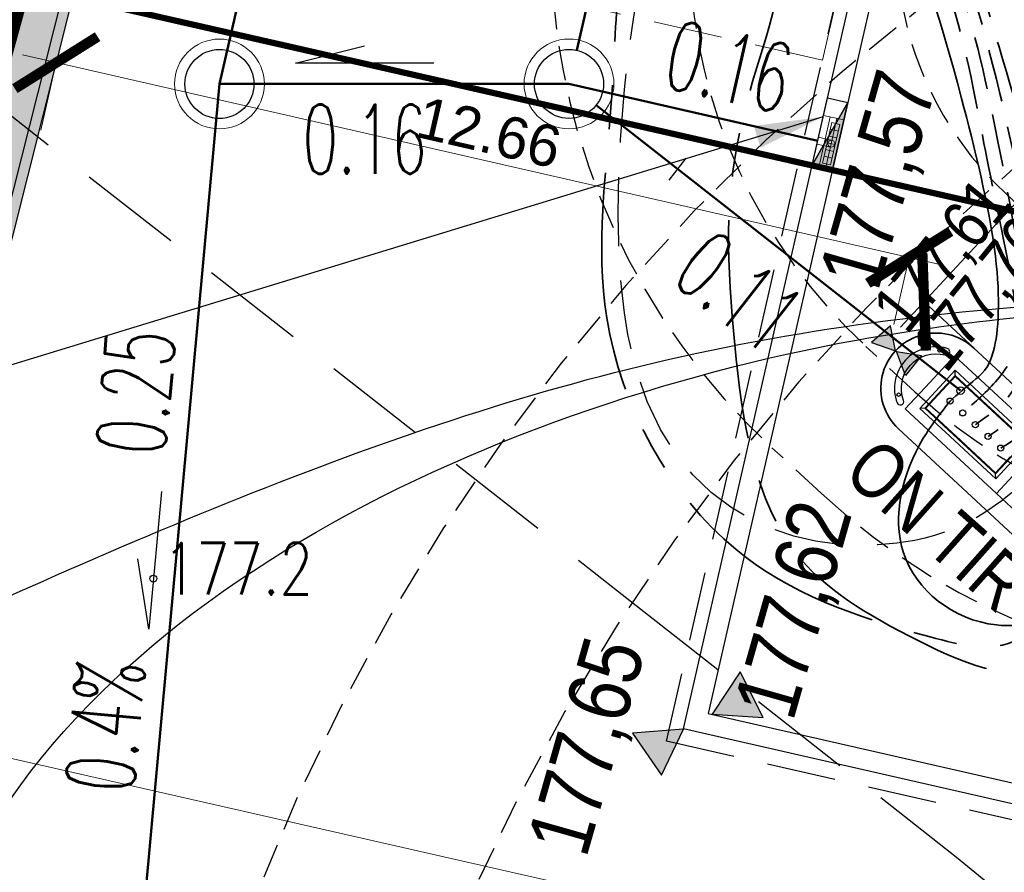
# Model space of a CAD drawing. Header units: metres. Extents: x 964 to 7125, y -212 to 9570.
# Tile 79 of 185: x 1912 to 1926, y 245 to 257. Entities that reach past the tile are written whole.
import ezdxf
from ezdxf import colors
from ezdxf.entities.mleader import LeaderData, LeaderLine
from ezdxf.enums import TextEntityAlignment as Align
from ezdxf.math import Vec2, Vec3

# ---------------------------------------------------------------- set-up
doc = ezdxf.new("R2010")
doc.units = ezdxf.units.M
for name, pattern in [('ACISOTGL', [3, 2, -1]), ('CENTER', [50.8, 31.75, -6.35, 6.35, -6.35]), ('CENTER2', [1.125, 0.75, -0.125, 0.125, -0.125]), ('CIĄGłA', [0]), ('DASH', [0.75, 0.5, -0.25]), ('DASHED', [0.75, 0.5, -0.25]), ('DASHEDX2', [38.1, 25.4, -12.7]), ('HIDDEN', [0.375, 0.25, -0.125]), ('HIDDENX2', [0.75, 0.5, -0.25])]:
    doc.linetypes.add(name, pattern=pattern)
for name, color, linetype, lineweight in [('_IE', 240, 'Continuous', 9), ('_ON', 10, 'Continuous', 35), ('_Pb95', 94, 'Continuous', 35), ('_Pb98', 160, 'Continuous', 35), ('_U95', 30, 'Continuous', 35), ('_VRS', 210, 'Continuous', 35), ('AGP1_granica_opracow', 7, 'Continuous', 15), ('AGP1_HATCH', 7, 'Continuous', 5), ('AGP1_koncepcja', 6, 'Continuous', 50), ('AGP1_KRAWEZNIKI NOWE', 7, 'Continuous', 30), ('AGP1_WYMIARY', 7, 'Continuous', 15), ('IS', 7, 'Continuous', 15), ('IS-KD-brudna', 96, 'Continuous', 50), ('IS-KD-brudna-studnie', 96, 'Continuous', 30), ('IS-KD-opis', 96, 'Continuous', 30), ('IS-KD-opis-rzedne', 96, 'Continuous', 30), ('LINIE PRZEKROJOWE', 7, 'Continuous', 9), ('opisy', 1, 'Continuous', 20), ('PODKŁAD MAPA', 7, 'Continuous', 9), ('STREFY GAZOCIĄG', 7, 'Continuous', 9), ('ZBIORNIKI', 7, 'Continuous', 9), ('ZP_IE', 1, 'Continuous', 9)]:
    doc.layers.add(name, color=color, linetype=linetype, lineweight=lineweight)
for name, color, linetype in [('Budowlane - Opisy', 7, 'Continuous'), ('Dzialki', 7, 'Continuous'), ('OT_Rzedna', 7, 'Continuous'), ('T_wiata', 251, 'Continuous'), ('WYMIARY', 9, 'Continuous'), ('ZP_strefy oddziaływania', 8, 'HIDDEN'), ('zz-odwodnienie', 5, 'Continuous')]:
    doc.layers.add(name, color=color, linetype=linetype)
doc.layers.add('IS-viewport', color=254, linetype='Continuous', lineweight=0, plot=False)
doc.styles.add('ARIAL', font='arial.ttf')
doc.styles.add('GENERATED_STYLE_1', font='arialbd.ttf', dxfattribs={"width": 0.999153})
doc.styles.add('IS-0.6', font='simplex.shx', dxfattribs={"width": 0.6})
doc.styles.get("Standard").update_dxf_attribs({"font": 'arial.ttf'})
doc.styles.add('STYL_ARIAL', font='simplex', dxfattribs={"width": 0.75, "oblique": 0.1})
doc.dimstyles.new('GENERATED_STYLE__61', dxfattribs={"dimtxt": 10, "dimasz": 9.5, "dimexe": 0.18, "dimexo": 0, "dimgap": 0.09, "dimtad": 0, "dimdec": 1, "dimzin": 0, "dimdsep": 46, "dimtxsty": 'GENERATED_STYLE_1', "dimblk": 'ARROWHEAD_1', "dimblk1": 'ARROWHEAD_1', "dimblk2": 'ARROWHEAD_1', "dimcen": 0.09, "dimclrd": 256, "dimclre": 256, "dimclrt": 256, "dimazin": 0, "dimtfac": 1, "dimtdec": 4, "dimtmove": 0, "dimatfit": 3, "dimfxl": 1, "dimtolj": 1, "dimtzin": 0, "dimarcsym": 0})

# ---------------------------------------------------------------- blocks, each defined once
blk = doc.blocks.new('wiata KZT')
at = {"color": 0, "extrusion": (2.19595e-08, -1.12215e-08, 1)}
for p, q in [((1836.121, 321.186, 0), (1835.611, 320.633, 0)), ((1836.124, 321.113, 0), (1835.684, 320.636, 0)), ((1836.124, 321.103, 0), (1835.693, 320.637, 0)), ((1837.224, 320.167, 0), (1836.121, 321.186, 0)), ((1836.124, 321.097, 0), (1836.121, 321.186, 0)), ((1837.151, 320.164, 0), (1836.124, 321.113, 0)), ((1837.142, 320.164, 0), (1836.124, 321.103, 0)), ((1835.699, 320.637, 0), (1836.124, 321.097, 0)), ((1837.135, 320.164, 0), (1836.124, 321.097, 0)), ((1835.699, 320.637, 0), (1835.611, 320.633, 0)), ((1835.984, 320.289, 0), (1835.611, 320.633, 0)), ((1836.711, 319.688, 0), (1835.684, 320.636, 0)), ((1836.711, 319.697, 0), (1835.693, 320.637, 0)), ((1835.699, 320.637, 0), (1836.205, 320.17, 0)), ((1836.714, 319.615, 0), (1835.984, 320.289, 0)), ((1836.711, 319.704, 0), (1836.205, 320.17, 0)), ((1837.142, 320.164, 0), (1836.711, 319.697, 0)), ((1837.151, 320.164, 0), (1836.711, 319.688, 0)), ((1837.224, 320.167, 0), (1836.714, 319.615, 0)), ((1836.711, 319.704, 0), (1836.923, 319.934, 0)), ((1836.714, 319.615, 0), (1836.711, 319.704, 0))]:
    blk.add_line(p, q, dxfattribs=at)
at = {"color": 18, "linetype": 'HIDDENX2', "lineweight": 30, "ltscale": 2, "true_color": 0x000000}
blk.add_lwpolyline([(1831.958, 315.809), (1837.796, 341.658), (1847.55, 339.455), (1841.711, 313.607), (1831.958, 315.809)], dxfattribs=at)
at = {"color": 0, "extrusion": (2.19595e-08, -1.12215e-08, 1), "elevation": 0}
for points in [[(1835.756, 321.011), (1836.112, 321.397), (1837.435, 320.176), (1837.079, 319.79)], [(1835.756, 321.011), (1835.4, 320.625), (1836.723, 319.404), (1837.079, 319.79)], [(1837.435, 320.176), (1836.723, 319.404), (1837.017, 319.133), (1837.729, 319.904), (1837.435, 320.176)]]:
    blk.add_lwpolyline(points, dxfattribs=at)
at = {"color": 0, "extrusion": (2.19595e-08, -1.12215e-08, 1)}
for centre in [(1836.05, 320.74, 0), (1836.234, 320.57, 0), (1836.417, 320.4, 0), (1836.601, 320.231, 0), (1836.785, 320.061, 0)]:
    blk.add_circle(centre, 0.0444, dxfattribs=at)
at = {"layer": 'T_wiata'}
for p, q in [((1832.202, 315.985), (1837.946, 341.42)), ((1838.173, 341.061), (1832.56, 316.211)), ((1832.56, 316.211), (1841.341, 314.228)), ((1841.568, 313.869), (1832.202, 315.985))]:
    blk.add_line(p, q, dxfattribs=at)
at = {"layer": 'T_wiata', "color": 7, "lineweight": 35}
blk.add_lwpolyline([(1841.262, 317.012, 0.014228), (1841.23, 317.043), (1836.389, 321.513, 1), (1835.304, 320.338), (1840.144, 315.868, 0.999899)], format="xyb", dxfattribs=at)
blk.add_lwpolyline([(1841.262, 317.012, 0.014228), (1841.23, 317.043), (1836.389, 321.513, 1), (1835.304, 320.338), (1840.144, 315.868, 0.999899)], format="xyb", dxfattribs=at)
at = {"layer": 'T_wiata'}
blk.add_lwpolyline([(1835.975, 321.408, 1.089639), (1836.004, 321.504), (1836.004, 321.504, 0.612828), (1835.283, 320.714), (1835.283, 320.714, 0.917735), (1835.378, 320.747), (1835.378, 320.747, -0.612828)], format="xyb", close=True, dxfattribs=at)
for centre in [(1835.896, 321.471), (1835.305, 320.831)]:
    blk.add_circle(centre, 0.025, dxfattribs=at)
blk.add_arc((1835.845, 320.925), 0.5, 198.9489, 198.9961, dxfattribs=at)
at = {"layer": 'opisy', "style": 'ARIAL', "width": 0.8}
blk.add_text('ON TIR+AdBlue', height=0.8, rotation=318.4708, dxfattribs=at).set_placement((1834.482, 319.654))
blk = doc.blocks.new('OTRN')
at = {"color": 0}
blk.add_circle((0, 0), 0.05, dxfattribs=at)
blk = doc.blocks.new('MDCP 20240606')
at = {"layer": 'Dzialki', "color": 251, "true_color": 0x636466, "const_width": 0.09}
blk.add_lwpolyline([(6592058.62, 5737961.47), (6592005.04, 5737973.66)], dxfattribs=at)
at = {"layer": 'OT_Rzedna', "color": 251, "true_color": 0x636466}
blk.add_blockref('OTRN', (6592007.06, 5737965.05), dxfattribs=at)
at = {"layer": 'OT_Rzedna', "color": 251, "true_color": 0x636466, "style": 'STYL_ARIAL', "width": 0.75}
blk.add_text('177.2', height=0.75, dxfattribs=at).set_placement((6592007.2016, 5737965.192), align=Align.MIDDLE_LEFT)
blk = doc.blocks.new('dwa zbiorniki 60 i 60+adblue')
at = {"color": 18, "linetype": 'ACISOTGL', "ltscale": 0.5, "true_color": 0x000000}
blk.add_lwpolyline([(2615.139, 91.001), (2614.757, 74.505), (2621.755, 74.347), (2622.137, 90.842)], close=True, dxfattribs=at)
blk = doc.blocks.new('d_rzędna')
at = {"layer": 'zz-odwodnienie'}
blk.add_hatch(color=0, dxfattribs=at).paths.add_polyline_path([(0, 0), (0.369, 0.639), (-0.369, 0.639)])
at = {"layer": 'zz-odwodnienie', "color": 0}
for p, q in [((-0.369, 0.639), (0, 0)), ((0.369, 0.639), (-0.369, 0.639)), ((-0.369, 0.639), (0, 0)), ((0.369, 0.639), (-0.369, 0.639)), ((0, 0), (0.369, 0.639)), ((0, 0), (0.369, 0.639))]:
    blk.add_line(p, q, dxfattribs=at)
blk = doc.blocks.new('d_wpust')
at = {"layer": 'zz-odwodnienie'}
blk.add_hatch(color=0, dxfattribs=at).paths.add_polyline_path([(-0.5, 0.6), (-0.5, 0), (0.5, 0)])
at = {"layer": 'zz-odwodnienie', "color": 0}
for p, q in [((-0.5, 0.6), (0.5, 0)), ((-0.5, 0), (-0.5, 0.6)), ((-0.5, 0.6), (0.5, 0.6)), ((0.5, 0.6), (0.5, 0)), ((0.5, 0), (-0.5, 0))]:
    blk.add_line(p, q, dxfattribs=at)
blk.add_lwpolyline([(-0.5, 0.6), (-0.5, 0), (0.5, 0)], close=True, dxfattribs=at)
blk = doc.blocks.new('opracowanie drogowe 20250115 konstantynów')
at = {"layer": 'zz-odwodnienie', "color": 5, "linetype": 'CIĄGłA', "lineweight": 0, "yscale": 0.5, "rotation": 77.14314280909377}
blk.add_blockref('d_wpust', (1923.449, 255.191), dxfattribs=at)
at = {"layer": 'zz-odwodnienie', "color": 5, "linetype": 'CIĄGłA', "lineweight": 0, "yscale": 0.5, "zscale": 0.5}
for p, xscale, rotation in [((1924.251, 252.084), 0.5, 41.31015859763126), ((1924.264, 252.071), -0.4999999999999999, 231.0473893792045)]:
    blk.add_blockref('d_rzędna', p, dxfattribs=dict(at, xscale=xscale, rotation=rotation))
at = {"layer": 'zz-odwodnienie', "color": 5, "linetype": 'CIĄGłA', "lineweight": 0}
for p, rotation in [((1921.597, 246.82), 296.4314976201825), ((1921.182, 246.607), 124.628384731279), ((1921.182, 246.607), 124.628384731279), ((1921.182, 246.607), 124.628384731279)]:
    blk.add_blockref('d_rzędna', p, dxfattribs=dict(at, rotation=rotation))
at = {"layer": 'zz-odwodnienie', "width": 5.78409, "attachment_point": 1}
for s, insert, char_height, rotation in [('{\\fArial Narrow|b0|i0|c238|p34;177,57}', (1923.129, 253.171), 0.9, 74.1295), ('{\\fArial Narrow|b0|i0|c238|p34;177,61}', (1923.872, 252.741, 0), 0.7, 50.9326), ('{\\fArial Narrow|b0|i0|c238|p34;177,76}', (1924.44, 252.184, 0), 0.7, 50.9326), ('{\\fArial Narrow|b0|i0|c238|p34;177,62}', (1921.899, 246.945), 0.9, 74.1295), ('{\\fArial Narrow|b0|i0|c238|p34;177,62}', (1921.899, 246.945), 0.9, 74.1295), ('{\\fArial Narrow|b0|i0|c238|p34;177,62}', (1921.899, 246.945), 0.9, 74.1295), ('{\\fArial Narrow|b0|i0|c238|p34;177,65}', (1918.907, 244.968), 0.9, 74.1295), ('{\\fArial Narrow|b0|i0|c238|p34;177,65}', (1918.907, 244.968), 0.9, 74.1295), ('{\\fArial Narrow|b0|i0|c238|p34;177,65}', (1918.907, 244.968), 0.9, 74.1295)]:
    blk.add_mtext(s, dxfattribs=dict(at, insert=insert, char_height=char_height, rotation=rotation))
blk = doc.blocks.new('PRZEKRÓJ TERENU OPIS PZT')
at = {"color": 251, "true_color": 0x636466}
blk.add_lwpolyline([(2751.914, 34.79), (2751.621, -72.808)], dxfattribs=at)
blk = doc.blocks.new('ARROWHEAD_1')
at = {"linetype": 'Continuous'}
blk.add_line((0, 0), (-1, 0), dxfattribs=at)
blk.add_circle((0, 0), 0.25, dxfattribs=at)
blk = doc.blocks.new('TP_20250415')
at = {"layer": '_ON', "linetype": 'CENTER2'}
blk.add_open_spline([(-2.881, 12.349, 0), (-2.456, 12.216, 0), (-1.435, 11.897, 0), (-0.205, 11.182, 0), (0.36, 8.489, 0), (2.824, 4.494, 0), (6.33, 1.071, 0), (5.487, -1.918, 0), (4.683, -3.166, 0), (4.299, -3.578, 0), (4.181, -3.705, 0)], degree=3, knots=[0, 0, 0, 0, 1.319171, 3.166507, 5.396118, 11.67374, 16.088455, 18.878747, 20.04457, 20.564695, 20.564695, 20.564695, 20.564695], dxfattribs=at)
at = {"layer": '_ON'}
for points, knots in [([(-2.918, 12.156, 0), (-2.645, 12.059, 0), (-1.945, 11.811, 0), (-0.25, 11.048, 0), (-0.797, 9.226, 0), (0.168, 6.365, 0), (2.062, 3.95, 0), (3.575, 1.925, 0), (3.675, -0.589, 0), (2.881, -1.734, 0), (2.586, -2.078, 0), (2.515, -2.16, 0)], [0, 0, 0, 0, 1.017628, 2.613121, 4.641164, 7.478472, 10.250982, 13.352045, 16.093368, 17.127803, 17.455054, 17.455054, 17.455054, 17.455054]), ([(-2.775, 11.927, 0), (-2.431, 11.788, 0), (-1.549, 11.431, 0), (-0.441, 10.593, 0), (-0.957, 9.438, 0), (-0.02, 6.389, 0), (1.627, 4.173, 0), (3.368, 1.965, 0), (3.478, -0.451, 0), (2.698, -1.564, 0), (2.403, -1.908, 0), (2.332, -1.99, 0)], [0, 0, 0, 0, 1.017628, 2.613121, 4.680725, 7.72363, 10.535635, 13.321454, 15.968978, 17.003412, 17.330663, 17.330663, 17.330663, 17.330663])]:
    blk.add_open_spline(points, degree=3, knots=knots, dxfattribs=at)
at = {"layer": '_ON', "linetype": 'DASHEDX2', "ltscale": 0.03}
blk.add_open_spline([(-3.223, 11.684, 0), (-2.844, 11.338, 0), (-1.821, 10.406, 0), (-0.879, 9.598, 0), (-1.188, 8.941, 0), (-0.095, 5.526, 0), (0.369, 3.033, 0), (0.47, 2.608, 0), (0.35, 0.633, 0), (-0.089, 0.347), (-0.255, 0.239, 0)], degree=3, knots=[0, 0, 0, 0, 1.065289, 2.875268, 5.881555, 8.068675, 10.915339, 12.355767, 13.387555, 14.012869, 14.012869, 14.012869, 14.012869], dxfattribs=at)
at = {"layer": '_Pb95', "linetype": 'CENTER', "ltscale": 0.03}
blk.add_open_spline([(-6.001, 13.061, 0), (-5.607, 12.919, 0), (-4.677, 12.584, 0), (-4.609, 12.715, 0), (-2.75, 10.175, 0), (-4.785, 13.438, 0), (2.612, 4.452, 0), (3.21, 3.624, 0), (4.584, 2.243, 0), (5.373, 0.836, 0), (5.253, -0.925, 0), (4.653, -2.172, 0), (4.177, -2.969, 0), (3.913, -3.257, 0), (3.814, -3.365, 0)], degree=3, knots=[0, 0, 0, 0, 0.834438, 1.96548, 2.939565, 9.339221, 12.05416, 14.399699, 15.80133, 17.384105, 19.19243, 20.793283, 21.52445, 21.963632, 21.963632, 21.963632, 21.963632], dxfattribs=at)
at = {"layer": '_Pb95', "linetype": 'DASHEDX2', "ltscale": 0.03}
blk.add_open_spline([(-6.343, 12.396, 0), (-6.027, 12.312, 0), (-5.19, 12.092, 0), (-4.846, 11.626, 0), (-3.826, 10.055, 0), (-3.078, 9.262, 0), (-2.149, 8.441, 0), (-0.834, 7.286, 0), (-0.261, 4.154, 0), (-0.134, 3.613, 0), (0.265, 1.612, 0), (-0.095, 1.04, 0), (-0.445, 0.734, 0), (-0.622, 0.579, 0)], degree=3, knots=[0, 0, 0, 0, 0.929582, 2.456971, 3.946562, 6.294892, 8.516908, 9.931081, 11.330328, 12.79894, 13.500651, 14.181164, 14.883188, 14.883188, 14.883188, 14.883188], dxfattribs=at)
at = {"layer": '_Pb98', "linetype": 'CENTER', "ltscale": 0.03}
blk.add_open_spline([(-4.57, 19.302, 0), (-4.296, 19.245, 0), (-3.893, 19.162, 0), (-2.441, 18.757, 0), (-3.193, 16.104, 0), (-1.041, 15.873, 0), (-0.192, 12.638, 0), (-0.449, 10.381, 0), (-0.096, 7.864, 0), (1.562, 5.51, 0), (3.02, 3.552, 0), (4.594, 2.017, 0), (5.208, 0.289, 0), (4.846, -1.267, 0), (4.204, -2.372, 0), (3.84, -2.895, 0), (3.631, -3.195, 0)], degree=3, knots=[0, 0, 0, 0, 0.489404, 0.721137, 2.157699, 6.644342, 8.91539, 11.007707, 13.613986, 16.252068, 19.515403, 20.964386, 22.799254, 24.722286, 25.535283, 26.632656, 26.632656, 26.632656, 26.632656], dxfattribs=at)
at = {"layer": '_Pb98', "linetype": 'DASHEDX2', "ltscale": 0.03}
blk.add_open_spline([(-4.912, 18.637, 0), (-4.499, 18.502, 0), (-3.705, 18.242, 0), (-3.091, 17.91, 0), (-2.978, 15.682, 0), (-4.283, 13.179, 0), (-3.331, 10.188, 0), (-1.477, 9.614, 0), (-0.507, 6.173, 0), (-0.357, 5.843, 0), (0.377, 1.931, 0), (0.298, 1.301, 0), (0.033, 0.738, 0), (-0.252, 0.539, 0), (-0.439, 0.409, 0)], degree=3, knots=[0, 0, 0, 0, 1.005391, 1.931669, 5.141076, 7.132906, 10.081111, 14.210552, 16.004011, 18.408912, 19.227471, 20.187079, 20.531674, 21.185393, 21.185393, 21.185393, 21.185393], dxfattribs=at)
at = {"layer": '_U95', "color": 30, "linetype": 'CENTER', "ltscale": 0.03}
blk.add_open_spline([(-1.451, 18.588, 0), (-1.252, 18.544, 0), (-0.691, 18.42, 0), (0.781, 17.525, 0), (0.915, 14.578, 0), (-0.454, 11.287, 0), (0.193, 8.4, 0), (1.583, 5.924, 0), (3.503, 3.633, 0), (5.232, 1.841, 0), (5.852, -0.489, 0), (5.022, -2.078, 0), (4.461, -3.169, 0), (4.106, -3.45, 0), (3.998, -3.535, 0)], degree=3, knots=[0, 0, 0, 0, 0.486376, 1.371302, 6.448663, 9.583229, 11.568305, 15.076809, 18.02101, 20.53708, 22.48121, 24.754172, 25.694945, 26.104881, 26.104881, 26.104881, 26.104881], dxfattribs=at)
at = {"layer": '_U95', "linetype": 'DASHEDX2', "ltscale": 0.03}
blk.add_open_spline([(-1.793, 17.922, 0), (-1.441, 18.013, 0), (-0.828, 18.171, 0), (1.364, 16.199, 0), (-1.791, 11.228, 0), (-0.255, 6.483, 0), (0.64, 3.349, 0), (0.628, 1.462, 0), (0.522, 0.426, 0), (0.128, 0.19, 0), (-0.072, 0.069)], degree=3, knots=[0, 0, 0, 0, 0.908524, 1.580091, 9.361206, 14.337645, 17.544989, 19.192673, 19.827115, 20.481782, 20.481782, 20.481782, 20.481782], dxfattribs=at)
at = {"layer": '_U95', "color": 4, "linetype": 'CENTER', "ltscale": 0.1}
for points in [[(-4.213, 8.136, 0), (-4.607, 8.233, 0), (-5.109, 8.045, 0), (-5.608, 6.691, 0), (-5.71, 5.062, 0), (-5.774, 1.954, 0), (-3.903, -1.399, 0), (-1.094, -2.664, 0), (0.151, -2.705, 0), (0.701, -1.844, 0), (0.861, -0.981, 0)], [(-3.881, 8.07, 0), (-3.608, 7.936, 0), (-3.72, 5.18, 0), (-3.94, 1.766, 0), (-3.12, -1.337, 0), (-1.392, -2.654, 0), (0.566, -3.021, 0), (1.273, -1.77, 0), (1.508, -1.63, 0)]]:
    blk.add_spline(points, degree=3, dxfattribs=at)
at = {"layer": '_VRS', "ltscale": 0.01}
for points, knots in [([(-6.368, 13.144, 0), (-6.588, 13.203, 0), (-7.226, 13.375, 0), (-7.984, 12.402, 0), (-5.306, 10.221, 0), (-2.419, 8.48, 0), (-1.817, 7.643, 0), (-1.237, 7.601, 0), (-0.038, 2.758, 0), (-0.134, 1.287, 0), (-0.445, 1.07, 0), (-0.692, 0.85, 0), (-0.805, 0.749, 0)], [0, 0, 0, 0, 0.566995, 1.646117, 5.104748, 9.15205, 12.420132, 14.606012, 15.220616, 15.767428, 16.301848, 16.751081, 16.751081, 16.751081, 16.751081]), ([(-0.805, 0.749, 0), (-0.941, 0.577, 0), (-1.425, -0.037, 0), (-1.823, -1.556), (-0.463, -2.672, 0), (0.882, -2.402, 0), (0.935, -1.598, 0), (0.978, -1.209, 0), (1, -1.011, 0)], [0, 0, 0, 0, 0.657043, 2.341226, 4.042386, 5.029772, 5.615894, 6.229166, 6.229166, 6.229166, 6.229166])]:
    blk.add_open_spline(points, degree=3, knots=knots, dxfattribs=at)
at = {"layer": '_VRS', "linetype": 'CENTER', "ltscale": 0.03}
blk.add_open_spline([(-5.94, 12.57, 0), (-5.647, 12.458, 0), (-4.766, 12.122, 0), (-3.612, 10.789, 0), (-1.893, 8.145, 0), (1.791, 4.997, 0), (4.259, 1.973, 0), (4.862, -0.361, 0), (4.33, -2.122, 0), (3.61, -2.948, 0), (3.5, -3.074, 0)], degree=3, knots=[0, 0, 0, 0, 0.582404, 1.750037, 5.728876, 13.043005, 15.569504, 17.307114, 20.093754, 20.595371, 20.595371, 20.595371, 20.595371], dxfattribs=at)
at = {"layer": 'AGP1_koncepcja', "color": 4, "linetype": 'DASHED', "lineweight": 30, "ltscale": 2}
blk.add_open_spline([(0.368, -0.339, 0), (-0.074, -0.722, 0), (-1.242, -1.738, 0), (-6.215, -0.992, 0), (-5.201, 8.992, 0), (-4.377, 8.833, 0), (-3.91, 8.743, 0)], degree=3, knots=[0, 0, 0, 0, 0.794851, 2.103539, 2.840654, 3.806503, 3.806503, 3.806503, 3.806503], dxfattribs=at)
blk = doc.blocks.new('_ArchTick')
at = {"layer": 'WYMIARY', "color": 0, "linetype": 'Continuous', "const_width": 0.15}
blk.add_lwpolyline([(-0.5, -0.5), (0.5, 0.5)], dxfattribs=at)
blk = doc.blocks.new('*U120')
at = {"color": 0, "linetype": 'ByBlock', "lineweight": -2}
for p, q in [((-0.112, 0.41), (-0.278, -0.321)), ((-0.014, 0.388), (-0.181, -0.343)), ((-0.111, 0.231), (0.006, 0.204)), ((-0.109, -0.026), (-0.304, 0.018)), ((-0.086, 0.071), (-0.281, 0.116)), ((-0.156, 0.036), (-0.039, 0.009)), ((-0.134, 0.133), (-0.017, 0.106)), ((-0.178, -0.062), (-0.061, -0.089)), ((-0.2, -0.159), (-0.084, -0.186))]:
    blk.add_line(p, q, dxfattribs=at)
for points in [[(-0.376, -0.299), (-0.083, -0.366), (0.083, 0.366), (-0.209, 0.432)], [(-0.223, -0.257), (-0.106, -0.284), (0.028, 0.301), (-0.089, 0.328)]]:
    blk.add_lwpolyline(points, close=True, dxfattribs=at)
blk.add_circle((-0.097, 0.022), 0.05, dxfattribs=at)
blk = doc.blocks.new('*U132')
at = {"color": 0, "linetype": 'Continuous', "lineweight": -2}
blk.add_lwpolyline([(-0.232, 1.018), (-0.366, -0.978), (-0.549, 0.037)], dxfattribs=at)
at = {"layer": 'IS-viewport'}
blk.add_line((-0.067, -0.998), (0.067, 0.998), dxfattribs=at)
at = {"color": 0, "linetype": 'Continuous', "lineweight": -2, "style": 'IS-0.6', "width": 0.6}
blk.add_attdef('OPIS-P', (-0.199, 1.517), '', height=1, rotation=86.1491, dxfattribs=at)
blk.add_attdef('OPIS-POD', text='', height=1, rotation=86.1491, dxfattribs=at).set_placement((0.299, -0.02), align=Align.TOP_CENTER)
blk.add_attdef('OPIS-L', text='', height=1, rotation=86.1491, dxfattribs=at).set_placement((-0.4, -1.476), align=Align.RIGHT)
blk = doc.blocks.new('*U128')
at = {"color": 0, "linetype": 'Continuous', "lineweight": -2}
blk.add_lwpolyline([(1.018, 0.232), (-0.978, 0.366), (0.037, 0.549)], dxfattribs=at)
at = {"layer": 'IS-viewport'}
blk.add_line((-0.998, 0.067), (0.998, -0.067), dxfattribs=at)
at = {"color": 0, "linetype": 'Continuous', "lineweight": -2, "style": 'IS-0.6', "width": 0.6}
blk.add_attdef('OPIS-L', text='', height=1, rotation=356.1511, dxfattribs=at).set_placement((-1.476, 0.4), align=Align.RIGHT)
blk.add_attdef('OPIS-P', (1.517, 0.199), '', height=1, rotation=356.1511, dxfattribs=at)
blk.add_attdef('OPIS-POD', text='', height=1, rotation=356.1511, dxfattribs=at).set_placement((-0.02, -0.299), align=Align.TOP_CENTER)
blk = doc.blocks.new('_None', base_point=(2.5, 0))
blk = doc.blocks.new('IS-opis-studni-L-0.6')
at = {"color": 0, "linetype": 'Continuous', "lineweight": 15, "transparency": 16777216}
blk.add_line((-3.5, 0), (0, 0), dxfattribs=at)
at = {"color": 0, "linetype": 'Continuous', "lineweight": -2, "transparency": 16777216, "style": 'IS-0.6', "width": 0.6}
for p in [(-1.75, 0.25), (-1.75, -1.25), (-1.75, -2.5)]:
    blk.add_attdef('000,00', text='', height=1, dxfattribs=at).set_placement(p, align=Align.CENTER)
blk.add_attdef('S0', text='', height=1.25, dxfattribs=at).set_placement((-3.75, 0), align=Align.MIDDLE_RIGHT)
blk = doc.blocks.new('IE_20251212')
at = {"layer": '_IE', "color": 6, "lineweight": -3}
for points in [[(0.61, -17.55), (-0.137, -20.031), (10.546, -30.987), (15.742, -42.543), (16.638, -43.864)], [(-14.099, -49.351), (-1.811, -44.776), (5.057, -43.963), (16.575, -44.139)], [(-13.466, -56.243), (-12.849, -53.401), (0.5, -44.587), (2.867, -44.254), (16.556, -44.221)]]:
    blk.add_spline(points, degree=3, dxfattribs=at)
at = {"layer": '_IE', "color": 3, "lineweight": -3}
for points in [[(16.828, -43.033), (8.014, -32.452), (2.077, -26.729), (-1.133, -26.118), (-2.069, -26.773, 0)], [(16.804, -43.136), (13.531, -39.872), (5.115, -29.952), (1.806, -27.603), (1.05, -27.487, 0)], [(16.75, -43.371), (2.938, -38.686), (-3.282, -33.651, 0), (-3.501, -33.018)], [(16.775, -43.263), (7.354, -37.284), (3.638, -34.898), (-0.381, -33.73)], [(16.737, -43.431), (9.168, -41.458), (0.752, -38.822), (-1.363, -38.016)]]:
    blk.add_spline(points, degree=3, dxfattribs=at)
blk = doc.blocks.new('IS_2025-10-21')
at = {"layer": 'IS-KD-brudna'}
for p, q in [((1918.911, 275.425), (1914.465, 255.945)), ((1913.237, 242.505), (1914.465, 255.945)), ((1919.525, 255.946), (1914.465, 255.945)), ((1923.125, 255.124), (1919.525, 255.946)), ((1925.193, 251.507), (1919.919, 255.638))]:
    blk.add_line(p, q, dxfattribs=at)
blk.add_lwpolyline([(1919.637, 256.433), (1922.705, 269.809), (1922.944, 269.959), (1923.824, 269.757)], dxfattribs=at)
at = {"layer": 'IS-KD-brudna-studnie'}
blk.add_line((1920.976, 254.555), (1921.223, 254.87), dxfattribs=at)
at = {"layer": 'IS-KD-brudna-studnie', "lineweight": 9}
for centre in [(1914.465, 255.945), (1919.525, 255.946)]:
    blk.add_circle(centre, 0.65, dxfattribs=at)
at = {"layer": 'IS-KD-brudna-studnie'}
for centre, radius in [((1914.465, 255.945), 0.5), ((1919.525, 255.946), 0.5), ((1925.193, 251.507), 0.055)]:
    blk.add_circle(centre, radius, dxfattribs=at)
at = {"layer": 'IS-KD-brudna-studnie', "lineweight": 15}
blk.add_blockref('*U120', (1923.418, 255.058), dxfattribs=at)
at = {"layer": 'IS-KD-opis'}
ref = blk.add_blockref('*U128', (1916.567, 255.946), dxfattribs=dict(at, rotation=3.857145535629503))
ref.add_attrib('OPIS-POD', '0.16', dxfattribs={"layer": '0', "color": 0, "linetype": 'Continuous', "lineweight": -2, "height": 1, "rotation": 0.0082, "style": 'IS-0.6', "width": 0.6}).set_placement((1916.567, 255.646), align=Align.TOP_CENTER)
ref = blk.add_blockref('*U132', (1913.833, 249.023), dxfattribs=dict(at, rotation=358.6301833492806))
ref.add_attrib('OPIS-P', '0.25', (1913.671, 250.544), dxfattribs={"layer": '0', "color": 0, "linetype": 'Continuous', "lineweight": -2, "height": 1, "rotation": 84.7792, "style": 'IS-0.6', "width": 0.6})
ref.add_attrib('OPIS-L', '0.4%', dxfattribs={"layer": '0', "color": 0, "linetype": 'Continuous', "lineweight": -2, "height": 1, "rotation": 84.7792, "style": 'IS-0.6', "width": 0.6}).set_placement((1913.398, 247.557), align=Align.RIGHT)
at = {"layer": 'IS-KD-opis', "style": 'IS-0.6', "width": 0.6}
for s, rotation, p in [('0.16', 347.1449, (1920.851, 255.909)), ('0.11', 321.9292, (1920.975, 253.096))]:
    blk.add_text(s, height=1, rotation=rotation, dxfattribs=at).set_placement(p)
at = {"layer": 'IS-KD-opis'}
ml = blk.add_multileader_mtext('Standard', dxfattribs=at)
ml.set_content('z', color=256, style='IS-0.6')
ml.set_leader_properties(linetype='Continuous', lineweight=9)
ml.set_arrow_properties(name='NONE')
ml.build(insert=Vec2(0, 0))
ml.multileader.update_dxf_attribs({"has_dogleg": 0, "text_left_attachment_type": 6, "text_right_attachment_type": 6, "dogleg_length": 0, "arrow_head_size": 0.25})
ctx = ml.context
ctx.base_point, ctx.char_height, ctx.arrow_head_size, ctx.landing_gap_size, ctx.plane_origin = Vec3(1919.447, 251.716), 1, 0.25, 0.25, Vec3(1886.075, 252.719)
ctx.left_attachment, ctx.right_attachment, ctx.text_align_type = 6, 6, 2
notes = []
notes.append((ctx, [(1, (1, 1, 0), (1920.261, 251.716), (-1, 0), 0, [(0, [(1921.1, 254.713)], 0, [])])]))
ctx.mtext.insert, ctx.mtext.rotation, ctx.mtext.alignment, ctx.mtext.line_spacing_style, ctx.mtext.flow_direction = Vec3(1920.011, 252.916), 6.283185, 3, 2, 5
at = {"layer": 'IS-KD-opis-rzedne'}
ml = blk.add_multileader_block('Standard', dxfattribs=at)
ml.set_content('IS-opis-studni-L-0.6', color=256)
ml.set_attribute('S0', 'D10', width=0)
ml.set_attribute('000,00', '177,55', width=0)
ml.set_attribute('000,00', '176,02', width=0)
ml.set_attribute('000,00', '', width=0)
ml.set_leader_properties(linetype='Continuous', lineweight=9)
ml.set_arrow_properties(name='NONE')
ml.build(insert=Vec2(0, 0))
ml.multileader.update_dxf_attribs({"has_dogleg": 0, "text_left_attachment_type": 6, "text_right_attachment_type": 6, "dogleg_length": 0, "arrow_head_size": 5, "block_connection_type": 1})
ctx = ml.context
ctx.base_point, ctx.char_height, ctx.arrow_head_size, ctx.landing_gap_size, ctx.plane_origin = Vec3(1911.188, 261.175), 20, 5, 5, Vec3(1924.324, 253.219)
ctx.left_attachment, ctx.right_attachment, ctx.text_align_type, ctx.attachment_type = 6, 6, 2, 1
notes.append((ctx, [(0, (1, 1, 0), (1911.188, 261.175), (-1, 0), 0, [(0, [(1919.525, 255.946)], 0, [])])]))
ctx.block.insert = Vec3(1911.188, 261.175)
ml = blk.add_multileader_block('Standard', dxfattribs=at)
ml.set_content('IS-opis-studni-L-0.6', color=256)
ml.set_attribute('S0', 'D4', width=0)
ml.set_attribute('000,00', '177,49', width=0)
ml.set_attribute('000,00', '175,97', width=0)
ml.set_attribute('000,00', '', width=0)
ml.set_leader_properties(linetype='Continuous', lineweight=9)
ml.set_arrow_properties(name='NONE')
ml.build(insert=Vec2(0, 0))
ml.multileader.update_dxf_attribs({"has_dogleg": 0, "text_left_attachment_type": 6, "text_right_attachment_type": 6, "dogleg_length": 0, "arrow_head_size": 5, "block_connection_type": 1})
ctx = ml.context
ctx.base_point, ctx.char_height, ctx.arrow_head_size, ctx.landing_gap_size, ctx.plane_origin = Vec3(1909.183, 255.026), 20, 5, 5, Vec3(1919.264, 253.219)
ctx.left_attachment, ctx.right_attachment, ctx.text_align_type, ctx.attachment_type = 6, 6, 2, 1
notes.append((ctx, [(0, (1, 1, 0), (1909.183, 255.026), (-1, 0), 0, [(0, [(1914.465, 255.945)], 0, [])])]))
ctx.block.insert = Vec3(1909.183, 255.026)
ml = blk.add_multileader_block('Standard', dxfattribs=at)
ml.set_content('IS-opis-studni-L-0.6', color=256)
ml.set_attribute('S0', 'D7', width=0)
ml.set_attribute('000,00', '177,61', width=0)
ml.set_attribute('000,00', '175,90', width=0)
ml.set_attribute('000,00', '', width=0)
ml.set_leader_properties(linetype='Continuous', lineweight=9)
ml.set_arrow_properties(name='NONE')
ml.build(insert=Vec2(0, 0))
ml.multileader.update_dxf_attribs({"has_dogleg": 0, "text_left_attachment_type": 6, "text_right_attachment_type": 6, "dogleg_length": 0, "arrow_head_size": 5, "block_connection_type": 1})
ctx = ml.context
ctx.base_point, ctx.char_height, ctx.arrow_head_size, ctx.landing_gap_size, ctx.plane_origin = Vec3(1908.393, 249.538), 20, 5, 5, Vec3(1925.35, 240.366)
ctx.left_attachment, ctx.right_attachment, ctx.text_align_type, ctx.attachment_type = 6, 6, 2, 1
notes.append((ctx, [(0, (1, 1, 0), (1908.393, 249.538), (-1, 0), 0, [(0, [(1920.551, 243.093)], 0, [])])]))
ctx.block.insert = Vec3(1908.393, 249.538)
for ctx, leaders in notes:
    for number, flags, end, landing, length, lines in leaders:
        leader = LeaderData()
        leader.index, (leader.has_last_leader_line, leader.has_dogleg_vector, leader.attachment_direction) = number, flags
        leader.last_leader_point, leader.dogleg_vector, leader.dogleg_length = Vec3(end), Vec3(landing), length
        for number, points, colour, breaks in lines:
            line = LeaderLine()
            line.index, line.vertices, line.color, line.breaks = number, Vec3.list(points), colors.encode_raw_color(colour), breaks
            leader.lines.append(line)
        ctx.leaders.append(leader)
blk = doc.blocks.new('A$C273a521e')
at = {"layer": 'IS'}
blk.add_blockref('IS_2025-10-21', (-1902.907, -313.015), dxfattribs=at)

msp = doc.modelspace()

# ---------------------------------------------------------------- hatches: boundary and pattern name
at = {"layer": 'AGP1_HATCH', "transparency": 33554625}
h = msp.add_hatch(dxfattribs=at)
h.set_pattern_fill('GRASS', color=64, scale=0.02)
edge = h.paths.add_edge_path()
edge.add_line((1918.027, 281.175), (1917.733, 280.104))
edge.add_arc((1955.219, 442.4), 166.569, 256.99439, 258.15001)
edge.add_line((1921.014, 279.381), (1921.294, 279.32))
edge.add_line((1921.294, 279.32), (1921.412, 279.868))
edge.add_line((1921.412, 279.868), (1923.034, 279.518))
edge.add_line((1923.034, 279.518), (1922.916, 278.971))
edge.add_line((1922.916, 278.971), (1933.465, 276.699))
edge.add_line((1933.465, 276.699), (1934.496, 277.431))
edge.add_line((1934.496, 277.431), (1918.027, 281.175))
edge = h.paths.add_edge_path()
edge.add_line((1934.496, 277.431), (1933.465, 276.699))
edge.add_line((1933.465, 276.699), (1961.673, 270.625))
edge.add_arc((1959.178, 261.982), 8.996, -9.9, 73.8971, ccw=False)
edge.add_line((1968.04, 260.435), (1961.28, 230.82))
edge.add_line((1961.28, 230.82), (1960.644, 230.965))
edge.add_line((1960.644, 230.965), (1959.265, 224.923))
edge.add_line((1959.265, 224.923), (1955.033, 225.889))
edge.add_line((1955.033, 225.889), (1956.408, 231.912))
edge.add_line((1956.408, 231.912), (1953.023, 230.989))
edge.add_line((1953.023, 230.989), (1949.226, 231.856))
edge.add_line((1949.226, 231.856), (1948.815, 230.055))
edge.add_line((1948.815, 230.055), (1944.094, 231.129))
edge.add_line((1944.094, 231.129), (1944.506, 232.933))
edge.add_line((1944.506, 232.933), (1938.433, 234.319))
edge.add_line((1938.433, 234.319), (1936.698, 235.491))
edge.add_arc((1936.199, 234.803), 0.85, 53.9932, 167.1431)
edge.add_line((1935.37, 234.992), (1934.079, 229.338))
edge.add_line((1934.079, 229.338), (1929.936, 230.283))
edge.add_line((1929.936, 230.283), (1930.303, 231.892))
edge.add_line((1930.303, 231.892), (1911.146, 236.264))
edge.add_line((1911.146, 236.264), (1911.146, 236.264))
edge.add_line((1911.146, 236.264), (1911.58, 238.166))
edge.add_line((1911.58, 238.166), (1907.68, 239.056))
edge.add_line((1907.68, 239.056), (1908.392, 242.175))
edge.add_line((1908.392, 242.175), (1913.603, 262.804))
edge.add_arc((1910.839, 263.502), 2.85, 345.8235, 357.6929)
edge.add_line((1913.687, 263.387), (1913.781, 265.726))
edge.add_line((1913.781, 265.726), (1905.257, 234.685))
edge.add_line((1905.257, 234.685), (1959.667, 222.315))
edge.add_line((1959.667, 222.315), (1970.727, 269.195))
edge.add_line((1970.727, 269.195), (1934.496, 277.431))
at = {"layer": 'AGP1_HATCH', "true_color": 0x636466, "transparency": 33554477}
h = msp.add_hatch(color=251, dxfattribs=at)
h.dxf.hatch_style = 1
h.paths.add_polyline_path([(1957.388, 225.864), (1955.633, 226.265), (1956.85, 231.597), (1958.605, 231.197)], flags=16)
edge = h.paths.add_edge_path()
edge.add_arc((1960.323, 465.565), 190.288, 257.07034, 258.07825)
edge.add_line((1921.014, 279.381), (1961.668, 270.626))
edge.add_line((1961.668, 270.626), (1961.674, 270.625))
edge.add_arc((1959.178, 261.982), 8.996, -9.9, 73.8914, ccw=False)
edge.add_line((1968.04, 260.435), (1961.28, 230.82))
edge.add_line((1961.28, 230.82), (1960.644, 230.965))
edge.add_line((1960.644, 230.965), (1959.265, 224.923))
edge.add_line((1959.265, 224.923), (1955.035, 225.892))
edge.add_line((1955.035, 225.892), (1956.414, 231.935))
edge.add_line((1956.414, 231.935), (1956.408, 231.912))
edge.add_line((1956.408, 231.912), (1953.023, 230.989))
edge.add_line((1953.023, 230.989), (1949.226, 231.856))
edge.add_line((1949.226, 231.856), (1948.815, 230.055))
edge.add_line((1948.815, 230.055), (1944.094, 231.129))
edge.add_line((1944.094, 231.129), (1944.506, 232.933))
edge.add_line((1944.506, 232.933), (1938.433, 234.319))
edge.add_line((1938.433, 234.319), (1936.698, 235.491))
edge.add_arc((1936.199, 234.803), 0.85, 53.9932, 167.1431)
edge.add_line((1935.37, 234.992), (1934.079, 229.338))
edge.add_line((1934.079, 229.338), (1929.936, 230.283))
edge.add_line((1929.936, 230.283), (1930.303, 231.892))
edge.add_line((1930.303, 231.892), (1911.146, 236.264))
edge.add_line((1911.146, 236.264), (1911.146, 236.265))
edge.add_line((1911.146, 236.265), (1911.58, 238.166))
edge.add_line((1911.58, 238.166), (1907.68, 239.056))
edge.add_line((1907.68, 239.056), (1908.392, 242.175))
edge.add_line((1908.392, 242.175), (1913.603, 262.804))
edge.add_arc((1910.839, 263.502), 2.85, 345.8235, 357.6929)
edge.add_line((1913.687, 263.387), (1913.782, 265.738))
edge.add_line((1913.782, 265.738), (1913.958, 266.377))
edge.add_line((1913.958, 266.377), (1913.837, 263.381))
edge.add_arc((1910.839, 263.502), 3, 345.8235, 357.6929, ccw=False)
edge.add_line((1913.748, 262.767), (1908.538, 242.142))
edge.add_line((1908.538, 242.142), (1911.463, 241.474))
edge.add_arc((1911.238, 240.497), 1.003, -9.8722, 77.0294, ccw=False)
edge.add_line((1912.226, 240.325), (1911.326, 236.377))
edge.add_line((1911.326, 236.377), (1934.334, 231.126))
edge.add_line((1934.334, 231.126), (1935.224, 235.026))
edge.add_arc((1936.199, 234.803), 1, 54.147, 167.1431, ccw=False)
edge.add_line((1936.784, 235.614), (1938.494, 234.459))
edge.add_line((1938.494, 234.459), (1953.02, 231.144))
edge.add_line((1953.02, 231.144), (1956.446, 232.077))
edge.add_line((1956.446, 232.077), (1961.167, 231))
edge.add_line((1961.167, 231), (1967.893, 260.465))
edge.add_arc((1959.178, 261.982), 8.846, 350.125, 433.864)
edge.add_line((1961.636, 270.479), (1920.924, 279.246))
edge.add_arc((1955.219, 442.4), 166.719, 256.99789, 258.12915, ccw=False)
edge.add_line((1917.709, 279.955), (1917.745, 280.101))

# ---------------------------------------------------------------- linework, layer by layer
at = {"layer": 'AGP1_KRAWEZNIKI NOWE', "color": 18, "linetype": 'CIĄGłA', "true_color": 0x000000}
msp.add_line((1908.538, 242.142), (1913.748, 262.767), dxfattribs=at)

# ---------------------------------------------------------------- block references
at = {"linetype": 'CIĄGłA', "lineweight": 5, "rotation": 359.8705193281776}
msp.add_blockref('wiata KZT', (88.271, -65.236), dxfattribs=at)
at = {"layer": 'PODKŁAD MAPA', "linetype": 'ByBlock'}
msp.add_blockref('MDCP 20240606', (-6590093.553, -5737716.265), dxfattribs=at)
at = {"layer": 'ZBIORNIKI', "color": 6, "linetype": 'CIĄGłA', "lineweight": 0, "rotation": 348.4102262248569}
msp.add_blockref('dwa zbiorniki 60 i 60+adblue', (-660.042, 710.177), dxfattribs=at)
at = {"layer": 'zz-odwodnienie'}
msp.add_blockref('opracowanie drogowe 20250115 konstantynów', (0, 0), dxfattribs=at)

# ---------------------------------------------------------------- next in the draw order: block references
at = {"layer": 'LINIE PRZEKROJOWE', "color": 18, "linetype": 'CIĄGłA', "lineweight": 5, "true_color": 0x000000, "rotation": 77.33843703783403}
msp.add_blockref('PRZEKRÓJ TERENU OPIS PZT', (1310.728, -2439.278), dxfattribs=at)

# ---------------------------------------------------------------- next in the draw order: linework, layer by layer
at = {"layer": 'AGP1_granica_opracow', "color": 5, "linetype": 'CENTER2', "lineweight": 9, "ltscale": 5, "const_width": 0.5}
msp.add_lwpolyline([(1970.727, 269.195), (1918.027, 281.175), (1905.257, 234.685), (1959.667, 222.315), (1970.727, 269.195)], dxfattribs=at)
at = {"layer": 'AGP1_KRAWEZNIKI NOWE', "color": 18, "linetype": 'CIĄGłA', "true_color": 0x000000}
msp.add_line((1908.392, 242.175), (1913.603, 262.804), dxfattribs=at)
at = {"layer": 'AGP1_WYMIARY', "color": 7, "linetype": 'CIĄGłA', "lineweight": 0}
for p, q in [((1929.395, 257.891), (1924.325, 252.425)), ((1911.615, 256.365), (1924.937, 253.324))]:
    msp.add_line(p, q, dxfattribs=at)
at = {"layer": 'AGP1_WYMIARY', "linetype": 'CIĄGłA', "lineweight": 0}
for p, q in [((1912.103, 256.254), (1911.88, 255.279)), ((1924.45, 253.436), (1924.228, 252.461)), ((1924.662, 252.795), (1925.398, 252.112))]:
    msp.add_line(p, q, dxfattribs=at)
at = {"layer": 'STREFY GAZOCIĄG', "color": 30, "linetype": 'DASH', "lineweight": 30, "ltscale": 3, "true_color": 0xf26722}
msp.add_lwpolyline([(1904.595, 260.886), (1907.265, 258.765), (1920.499, 248.397), (1925.134, 244.753), (1930.174, 240.639), (1937.182, 234.819), (1938.737, 233.775), (1946.873, 227.192), (1954.532, 224.865), (1955.967, 224.443), (1959.892, 223.268)], dxfattribs=at)
msp.add_lwpolyline([(1904.595, 260.886), (1907.265, 258.765), (1920.499, 248.397), (1925.134, 244.753), (1930.174, 240.639), (1937.182, 234.819), (1938.737, 233.775), (1946.873, 227.192), (1954.532, 224.865), (1955.967, 224.443), (1959.892, 223.268)], dxfattribs=at)
at = {"layer": 'ZP_strefy oddziaływania', "ltscale": 2}
for points in [[(1921.928, 264.811), (1922.335, 265.251, -0.414214), (1936.467, 265.787), (1937.177, 265.129, -0.414214), (1937.713, 250.997), (1937.305, 250.557, -0.414214), (1923.173, 250.021), (1922.463, 250.679, -0.414214)], [(1923.394, 263.451), (1923.802, 263.891, -0.414214), (1935.108, 264.32), (1935.817, 263.662, -0.414214), (1936.246, 252.357), (1935.838, 251.917, -0.414214), (1924.532, 251.488), (1923.823, 252.146, -0.414214)], [(1925.594, 261.412), (1926.002, 261.852, -0.414214), (1933.068, 262.12), (1933.778, 261.462, -0.414214), (1934.046, 254.396), (1933.638, 253.956, -0.414214), (1926.572, 253.688), (1925.862, 254.346, -0.414214)], [(1978.757, 222.935), (1979.213, 224.907, 0.414214), (1956.748, 260.898), (1949.71, 262.526, 0.414214), (1913.719, 240.061), (1913.263, 238.089, 0.414214), (1935.728, 202.099), (1942.766, 200.47, 0.414214)]]:
    msp.add_lwpolyline(points, format="xyb", close=True, dxfattribs=at)
at = {"layer": 'ZP_strefy oddziaływania', "ltscale": 2, "elevation": 0}
msp.add_lwpolyline([(1953.743, 260.857), (1952.183, 261.213, 0.414214), (1916.259, 238.641), (1916.115, 238.007, 0.414214), (1938.687, 202.083), (1940.247, 201.727, 0.414214), (1976.17, 224.3), (1976.315, 224.933, 0.414214)], format="xyb", close=True, dxfattribs=at)

# ---------------------------------------------------------------- next in the draw order: block references
at = {"layer": '_IE'}
msp.add_blockref('IE_20251212', (1923.187, 296.825), dxfattribs=at)
at = {"layer": 'AGP1_WYMIARY', "color": 7, "linetype": 'CIĄGłA', "lineweight": 0}
for p, rotation in [((1912.103, 256.254), 167.1431428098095), ((1924.45, 253.436), 347.1431428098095), ((1924.665, 252.792), 227.1499932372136)]:
    msp.add_blockref('_ArchTick', p, dxfattribs=dict(at, rotation=rotation))
at = {"layer": 'WYMIARY', "color": 3}
msp.add_blockref('A$C273a521e', (1902.907, 313.015), dxfattribs=at)
at = {"layer": 'ZP_IE'}
msp.add_blockref('TP_20250415', (1925.846, 250.604, 0), dxfattribs=at)

# ---------------------------------------------------------------- next in the draw order: texts
at = {"layer": 'AGP1_WYMIARY', "color": 7, "linetype": 'CIĄGłA', "lineweight": 0, "insert": (1918.367, 255.241), "char_height": 0.6, "attachment_point": 5, "rotation": 347.1431, "style": 'ARIAL'}
msp.add_mtext('\\A1;12.66', dxfattribs=at)

# ---------------------------------------------------------------- next in the draw order: leaders
at = {"layer": 'Budowlane - Opisy', "color": 18, "lineweight": 15, "true_color": 0x000000, "annotation_type": 0, "has_hookline": 1, "hookline_direction": 1, "text_width": 10.024}
msp.add_leader([(1923.205, 255.472), (1892.467, 246.073), (1882.326, 246.152)], dimstyle='GENERATED_STYLE__61', override={"dimasz": 1}, dxfattribs=at)

doc.saveas('drawing.dxf')
